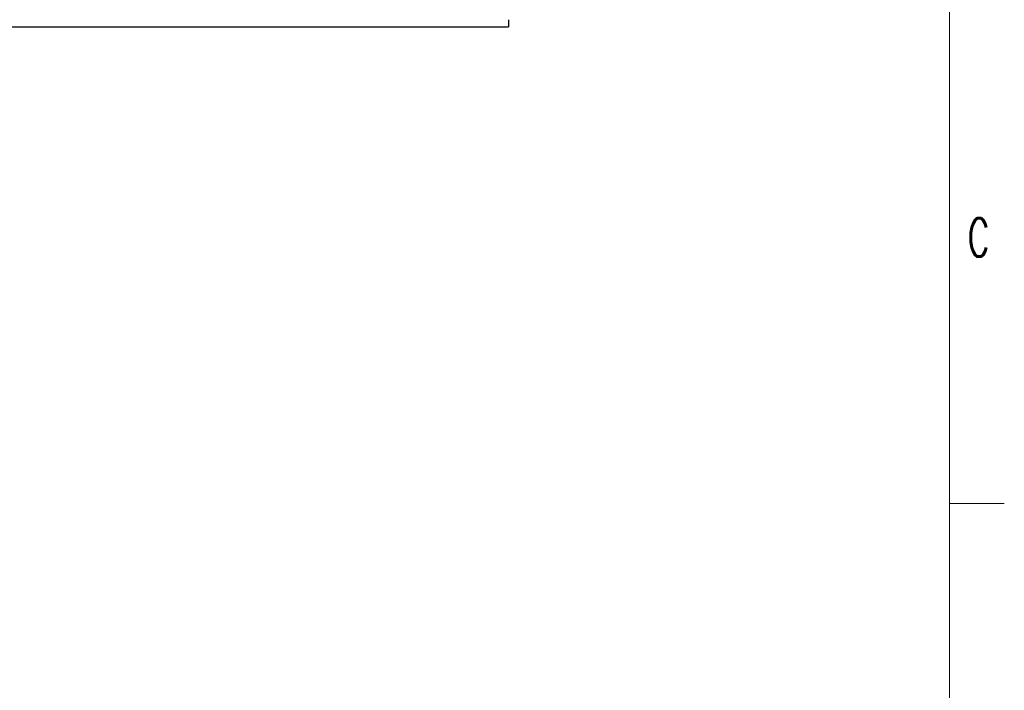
# Model space of a CAD drawing. Header units: inches. Extents: x 0 to 29700, y -16 to 21000.
# Tile 175 of 186: x 25198 to 29700, y 12146 to 15213. Entities that reach past the tile are written whole.
import ezdxf

# ---------------------------------------------------------------- set-up
doc = ezdxf.new("R2010")
doc.units = ezdxf.units.IN
doc.layers.add('210', color=7, linetype='Continuous', true_color=0xffffff)
doc.layers.add('254', color=7, linetype='Continuous', true_color=0xffffff)
doc.styles.add('latin_extended', font='simplex.shx')

msp = doc.modelspace()

# ---------------------------------------------------------------- linework, layer by layer
at = {"layer": '210', "color": 7, "linetype": 'Continuous', "lineweight": 18}
for p, q in [((29450, 250), (29450, 20750)), ((29700, 13000), (29450, 13000))]:
    msp.add_line(p, q, dxfattribs=at)
at = {"layer": '254', "color": 2, "linetype": 'Continuous', "lineweight": 25}
for p in [(18582.084, 15179.756), (27432.084, 15212.755)]:
    msp.add_line(p, (27432.084, 15179.756), dxfattribs=at)

# ---------------------------------------------------------------- texts
at = {"layer": '210', "color": 211, "linetype": 'Continuous', "lineweight": 18, "insert": (29533.887, 14129.555), "char_height": 175, "attachment_point": 7, "line_spacing_factor": 0.963855, "style": 'latin_extended'}
msp.add_mtext('\\W0.6125;C', dxfattribs=at)

doc.saveas('drawing.dxf')
